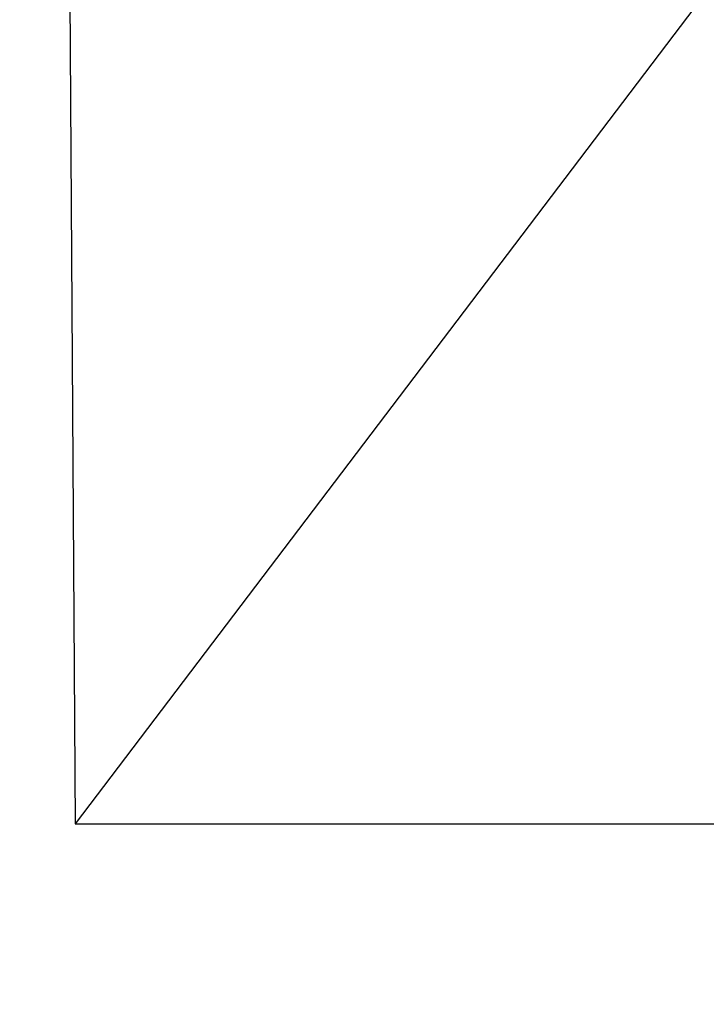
# Model space of a CAD drawing. Header units: millimetres. Extents: x 3536 to 5222, y 1741 to 3266.
# Tile 256 of 256: x 4325 to 4331, y 2116 to 2124. Entities that reach past the tile are written whole.
import ezdxf

# ---------------------------------------------------------------- set-up
doc = ezdxf.new("R2010")
doc.units = ezdxf.units.MM

msp = doc.modelspace()

# ---------------------------------------------------------------- hatches: boundary and pattern name
at = {"linetype": 'Continuous'}
h = msp.add_hatch(dxfattribs=at)
h.set_pattern_fill('ANGLE', color=256)
h.set_pattern_definition([(0, (5168.007, 3128.008), (0, 6.985), [5.08, -1.905]), (90, (5168.007, 3128.008), (-6.985, 4e-16), [5.08, -1.905])])
edge = h.paths.add_edge_path()
edge.add_arc((3633.0455, 3117.5287), 9.4745, 0, 360)
edge = h.paths.add_edge_path()
edge.add_arc((4050.4485, 3118.5334), 9.4745, 0, 360)
edge = h.paths.add_edge_path()
edge.add_arc((4186.8041, 3097.2199), 9.4745, 0, 360)
edge = h.paths.add_edge_path()
edge.add_arc((4604.207, 3098.2245), 9.4745, 0, 360)
edge = h.paths.add_edge_path()
edge.add_arc((4741.1293, 3085.9317), 9.4745, 0, 360)
edge = h.paths.add_edge_path()
edge.add_arc((5158.5323, 3086.9363), 9.4745, 0, 360)
edge = h.paths.add_edge_path()
edge.add_arc((4870.6572, 2612.2064), 9.4745, 0, 360)
edge = h.paths.add_edge_path()
edge.add_arc((4453.2542, 2611.2017), 9.4745, 0, 360)
edge = h.paths.add_edge_path()
edge.add_arc((4317.8038, 2600.0878), 9.4745, 0, 360)
edge = h.paths.add_edge_path()
edge.add_arc((3900.4009, 2599.0831), 9.4745, 0, 360)
edge = h.paths.add_edge_path()
edge.add_arc((4185.7257, 2125.598), 9.4745, 0, 360)
edge = h.paths.add_edge_path()
edge.add_arc((4603.1287, 2126.6027), 9.4745, 0, 360)

# ---------------------------------------------------------------- linework, layer by layer
at = {"color": 31, "true_color": 0xfecc66}
for p, q in [((4325.4426, 2131.7725), (4325.5343, 2117.621)), ((4336.2903, 2131.8022), (4325.5343, 2117.621)), ((4325.5343, 2117.621), (4336.2903, 2117.621))]:
    msp.add_line(p, q, dxfattribs=at)

doc.saveas('drawing.dxf')
